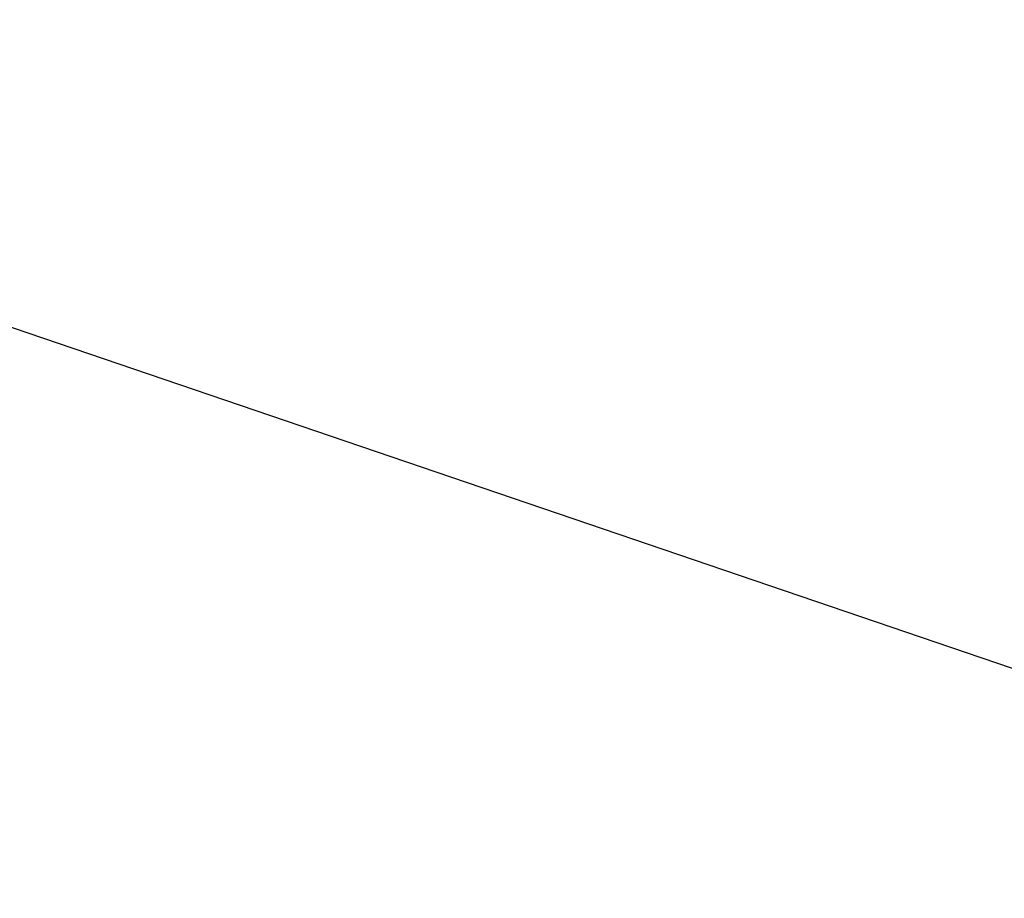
# Model space of a CAD drawing. Extents: x 5 to 565, y -280 to 280.
# Tile 246 of 256: x 207.94194 to 207.94784, y -51.81418 to -51.80892. Entities that reach past the tile are written whole.
import ezdxf

# ---------------------------------------------------------------- set-up
doc = ezdxf.new("R2010")
doc.units = 0
doc.header["$LTSCALE"] = 25.4
doc.layers.get('0').update_dxf_attribs({"color": 13, "linetype": 'CONTINUOUS'})

# ---------------------------------------------------------------- blocks, each defined once
blk = doc.blocks.new('GRUPUJ_1')
at = {"color": 254}
mesh = blk.add_polyface(dxfattribs=at)
corners = [(15.3131866, 40.9908829, 10.7500105), (15.5324554, 40.6110802, 139.6254912), (15.4017487, 40.7888145, 139.5943327)]
mesh.append_faces([[corners[k] for k in face] for face in [(0, 1, 2)]], dxfattribs={"color": 254})
mesh = blk.add_polyface(dxfattribs=at)
corners = [(15.3131866, 40.9908829, 10.7500105), (15.3486633, 40.9788094, 10.5068388), (15.5324554, 40.6110802, 10.7500105)]
mesh.append_faces([[corners[k] for k in face] for face in [(0, 1, 2)]], dxfattribs={"color": 254})
mesh = blk.add_polyface(dxfattribs=at)
corners = [(15.3131866, 40.9908829, 10.7500105), (15.5324554, 40.6110802, 10.7500105), (15.5324554, 40.6110802, 139.6254912)]
mesh.append_faces([[corners[k] for k in face] for face in [(0, 1, 2)]], dxfattribs={"color": 254})
mesh = blk.add_polyface(dxfattribs=at)
corners = [(15.3131866, 40.9908829, 10.7500105), (15.4017487, 40.7888145, 139.5943327), (15.3131866, 40.9908829, 139.6254912)]
mesh.append_faces([[corners[k] for k in face] for face in [(0, 1, 2)]], dxfattribs={"color": 254})
blk = doc.blocks.new('CRISTAL-M-7628-7627_STL')
at = {"color": 0}
blk.add_blockref('GRUPUJ_1', (192.623291, -92.7998047, 0.0016298), dxfattribs=at)
blk = doc.blocks.new('GRUPUJ_6')
at = {"color": 0}
blk.add_blockref('CRISTAL-M-7628-7627_STL', (-5.3795495, 280, -0.0016298), dxfattribs=at)

msp = doc.modelspace()

# ---------------------------------------------------------------- block references
at = {"color": 0}
msp.add_blockref('GRUPUJ_6', (5.3795495, -280, 0.0016298), dxfattribs=at)

doc.saveas('drawing.dxf')
